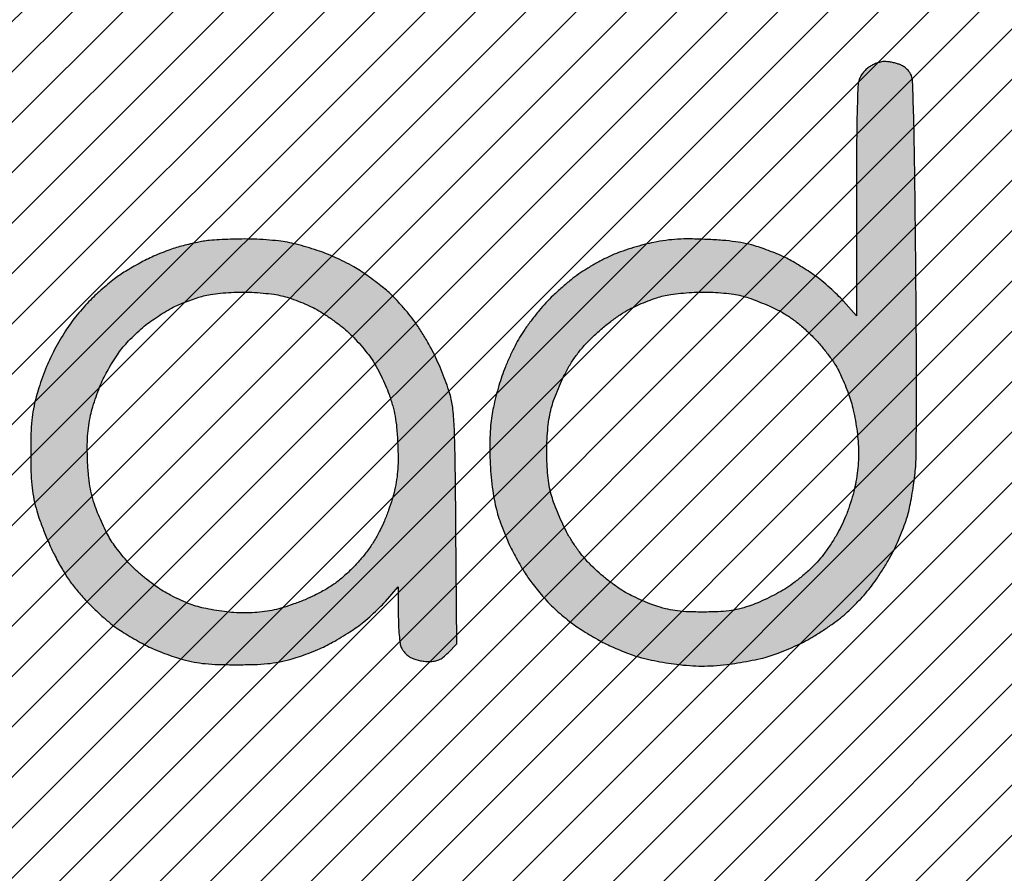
# Model space of a CAD drawing. Header units: inches. Extents: x -2078 to 109126, y -964 to 6385.
# Tile 16 of 256: x -2033.78 to -2023.41, y 562.51 to 571.49. Entities that reach past the tile are written whole.
import ezdxf

# ---------------------------------------------------------------- set-up
doc = ezdxf.new("R2010")
doc.units = ezdxf.units.IN
doc.header["$MEASUREMENT"] = 0
doc.layers.add('A-HATCH', color=9, linetype='Continuous')

# ---------------------------------------------------------------- blocks, each defined once
blk = doc.blocks.new('Jay Cad Logo - CAD Format')
at = {"true_color": 0x231f1f}
h = blk.add_hatch(color=250, dxfattribs=at)
h.dxf.hatch_style = 1
h.paths.add_polyline_path([(46.768, -62.638, 0.000695), (46.732, -59.39, 0.003678), (46.698, -57.614, 0.002801), (46.659, -56.443, 0.109539), (46.594, -56.193, 0.06673), (46.527, -56.097, 0.072009), (46.322, -55.928, 0.062165), (46.187, -55.867, 0.026369), (45.956, -55.81, 0.015533), (45.825, -55.789, 0.032046), (45.721, -55.783, 0.057895), (45.612, -55.795, 0.047113), (45.354, -55.882, 0.031669), (45.237, -55.944, 0.05793), (45.113, -56.041, 0.062961), (44.933, -56.262, 0.055145), (44.878, -56.379, 0.074985), (44.832, -56.624, 0.003282), (44.804, -57.545, 0.004208), (44.787, -58.725, 0.001524), (44.782, -60.465), (44.782, -64.276), (44.351, -63.792, 0.017544), (44.148, -63.58, 0.01051), (43.893, -63.342, 0.010517), (43.63, -63.116, 0.01797), (43.399, -62.94, 0.009375), (43.169, -62.783, 0.006825), (42.907, -62.616, 0.006872), (42.654, -62.466, 0.01506), (42.454, -62.358, 0.015315), (42.251, -62.264, 0.007225), (41.985, -62.155, 0.007243), (41.698, -62.047, 0.010083), (41.44, -61.96, 0.023254), (41.108, -61.872, 0.01797), (40.738, -61.807, 0.015248), (40.308, -61.76, 0.008793), (39.788, -61.728, 0.00807), (39.234, -61.712, 0.016707), (38.801, -61.722, 0.019473), (38.415, -61.759, 0.016567), (38.011, -61.826, 0.014072), (37.693, -61.9, 0.008977), (37.327, -62.003, 0.009019), (36.971, -62.117, 0.016589), (36.686, -62.224, 0.018023), (36.412, -62.35, 0.010108), (36.089, -62.521, 0.010158), (35.767, -62.709, 0.016329), (35.501, -62.883, 0.017268), (35.244, -63.077, 0.009582), (34.942, -63.332, 0.009556), (34.645, -63.603, 0.015181), (34.402, -63.847, 0.01564), (34.176, -64.104, 0.010049), (33.927, -64.419, 0.00994), (33.698, -64.734, 0.018291), (33.525, -65.003, 0.016855), (33.372, -65.281, 0.009443), (33.205, -65.626, 0.009552), (33.048, -65.986, 0.015347), (32.931, -66.296, 0.012457), (32.832, -66.608, 0.008126), (32.733, -66.974, 0.008174), (32.648, -67.333, 0.015435), (32.593, -67.626, 0.020316), (32.556, -67.949, 0.010418), (32.534, -68.354, 0.009956), (32.529, -68.797, 0.010308), (32.542, -69.234, 0.011133), (32.574, -69.678, 0.011698), (32.625, -70.114, 0.012432), (32.691, -70.511, 0.021585), (32.769, -70.837, 0.014795), (32.859, -71.12, 0.008741), (32.981, -71.453, 0.008742), (33.116, -71.782, 0.014813), (33.241, -72.051, 0.008236), (33.373, -72.304, 0.006056), (33.528, -72.58, 0.006121), (33.68, -72.837, 0.01354), (33.804, -73.029, 0.01334), (33.934, -73.209, 0.006858), (34.107, -73.427, 0.006829), (34.291, -73.647, 0.010237), (34.457, -73.834, 0.017279), (34.641, -74.018, 0.009452), (34.878, -74.231, 0.00941), (35.127, -74.439, 0.01479), (35.349, -74.606, 0.01121), (35.581, -74.763, 0.007125), (35.861, -74.938, 0.006984), (36.135, -75.098, 0.012833), (36.367, -75.222, 0.011286), (36.6, -75.333, 0.006818), (36.882, -75.453, 0.006827), (37.164, -75.566, 0.011891), (37.402, -75.65, 0.021136), (37.662, -75.723, 0.008629), (38.019, -75.802, 0.008565), (38.408, -75.873, 0.010817), (38.769, -75.925, 0.011436), (39.219, -75.969, 0.017656), (39.61, -75.984, 0.017728), (40, -75.972, 0.011646), (40.447, -75.932, 0.011068), (40.809, -75.882, 0.008142), (41.209, -75.812, 0.008226), (41.585, -75.733, 0.018104), (41.869, -75.658, 0.017211), (42.138, -75.566, 0.009027), (42.467, -75.434, 0.008986), (42.801, -75.285, 0.013617), (43.084, -75.144, 0.013856), (43.363, -74.985, 0.008407), (43.685, -74.781, 0.008419), (43.998, -74.569, 0.014667), (44.249, -74.381, 0.019903), (44.489, -74.174, 0.010909), (44.766, -73.903, 0.010858), (45.036, -73.615, 0.017015), (45.254, -73.355, 0.016813), (45.457, -73.077, 0.009948), (45.681, -72.733, 0.009947), (45.892, -72.379, 0.016815), (46.052, -72.074, 0.011338), (46.188, -71.776, 0.008644), (46.324, -71.442, 0.008735), (46.44, -71.126, 0.020189), (46.514, -70.883, 0.014176), (46.571, -70.635, 0.006056), (46.633, -70.301, 0.005989), (46.692, -69.943, 0.007835), (46.736, -69.614, 0.025976), (46.776, -69.012, 0.002407), (46.79, -67.518, 0.002514), (46.789, -65.469, 0.000976)])
h.paths.add_polyline_path([(44.016, -65.823, -0.030986), (44.161, -66.061, -0.015418), (44.276, -66.298, -0.008664), (44.402, -66.593, -0.008582), (44.519, -66.894, -0.013862), (44.607, -67.155, -0.020272), (44.679, -67.432, -0.010451), (44.748, -67.783, -0.010371), (44.805, -68.148, -0.01544), (44.838, -68.469, -0.014732), (44.853, -68.845, -0.018347), (44.845, -69.194, -0.018341), (44.81, -69.542, -0.01472), (44.749, -69.913, -0.019458), (44.67, -70.248, -0.013592), (44.555, -70.62, -0.01344), (44.421, -70.985, -0.018482), (44.279, -71.306, -0.020274), (44.115, -71.609, -0.013925), (43.907, -71.94, -0.014001), (43.683, -72.254, -0.022356), (43.473, -72.508, -0.022165), (43.247, -72.737, -0.013065), (42.958, -72.99, -0.013057), (42.656, -73.229, -0.021732), (42.388, -73.411, -0.016745), (42.112, -73.57, -0.010952), (41.785, -73.734, -0.011129), (41.457, -73.882, -0.020886), (41.187, -73.983, -0.020544), (40.846, -74.079, -0.026408), (40.525, -74.138, -0.02204), (40.158, -74.169, -0.009292), (39.664, -74.18, -0.009272), (39.17, -74.172, -0.021684), (38.802, -74.144, -0.025958), (38.481, -74.088, -0.020572), (38.141, -73.995, -0.017935), (37.875, -73.9, -0.010505), (37.563, -73.769, -0.010498), (37.257, -73.624, -0.017537), (37.006, -73.488, -0.02213), (36.761, -73.328, -0.011669), (36.468, -73.108, -0.011474), (36.181, -72.871, -0.017345), (35.942, -72.649, -0.020507), (35.697, -72.384, -0.018465), (35.466, -72.092, -0.018378), (35.256, -71.782, -0.019839), (35.075, -71.464, -0.013392), (34.932, -71.169, -0.00959), (34.787, -70.834, -0.009759), (34.661, -70.507, -0.020567), (34.58, -70.249, -0.024089), (34.514, -69.953, -0.016867), (34.468, -69.614, -0.015108), (34.441, -69.234, -0.011045), (34.432, -68.811, -0.011403), (34.443, -68.397, -0.013866), (34.472, -68.01, -0.015171), (34.519, -67.664, -0.024336), (34.582, -67.372, -0.020693), (34.662, -67.115, -0.009967), (34.786, -66.792, -0.009814), (34.927, -66.46, -0.013869), (35.068, -66.17, -0.020393), (35.261, -65.832, -0.024465), (35.471, -65.532, -0.023067), (35.72, -65.239, -0.0151), (36.031, -64.925, -0.016246), (36.331, -64.659, -0.015751), (36.649, -64.41, -0.016448), (36.965, -64.194, -0.02487), (37.254, -64.03, -0.014088), (37.518, -63.906, -0.010263), (37.818, -63.783, -0.010404), (38.107, -63.678, -0.022414), (38.334, -63.612, -0.025542), (38.576, -63.567, -0.009939), (38.913, -63.527, -0.009806), (39.28, -63.499, -0.012004), (39.625, -63.488, -0.013208), (39.98, -63.494, -0.012004), (40.346, -63.519, -0.012473), (40.681, -63.559, -0.026737), (40.936, -63.609, -0.020186), (41.174, -63.68, -0.009319), (41.477, -63.79, -0.009212), (41.793, -63.918, -0.012637), (42.071, -64.045, -0.021797), (42.395, -64.222, -0.023914), (42.694, -64.421, -0.022417), (42.987, -64.659, -0.015421), (43.298, -64.953, -0.016755), (43.548, -65.222, -0.013408), (43.798, -65.527, -0.013681)], flags=16)
h.paths.add_polyline_path([(31.371, -69.154, 0.007291), (31.342, -68.065, 0.014644), (31.294, -67.401, 0.042529), (31.21, -66.949, 0.01642), (31.128, -66.688, 0.007373), (31.004, -66.35, 0.007286), (30.863, -65.996, 0.009838), (30.724, -65.681, 0.016752), (30.563, -65.361, 0.0102), (30.353, -64.995, 0.010218), (30.129, -64.64, 0.017768), (29.927, -64.356, 0.012685), (29.721, -64.1, 0.009889), (29.484, -63.832, 0.010021), (29.254, -63.592, 0.023849), (29.071, -63.425, 0.008396), (28.886, -63.278, 0.004471), (28.658, -63.104, 0.004557), (28.416, -62.927, 0.007067), (28.207, -62.782, 0.021007), (27.978, -62.642, 0.010253), (27.677, -62.481, 0.010188), (27.355, -62.327, 0.014519), (27.064, -62.204, 0.012886), (26.761, -62.096, 0.00834), (26.405, -61.985, 0.008333), (26.054, -61.889, 0.015579), (25.766, -61.824, 0.020331), (25.463, -61.779, 0.00899), (25.059, -61.742, 0.008882), (24.629, -61.719, 0.011821), (24.238, -61.714, 0.006111), (23.864, -61.723, 0.005891), (23.484, -61.741, 0.00582), (23.151, -61.764, 0.029906), (22.855, -61.805, 0.007511), (22.519, -61.88, 0.005247), (22.273, -61.94, 0.0075), (22.057, -62, 0.015809), (21.833, -62.072, 0.008464), (21.563, -62.175, 0.008493), (21.288, -62.29, 0.013125), (21.056, -62.4, 0.008719), (20.832, -62.517, 0.006003), (20.583, -62.658, 0.006052), (20.346, -62.799, 0.012266), (20.163, -62.917, 0.015349), (19.985, -63.047, 0.007048), (19.761, -63.226, 0.006974), (19.53, -63.421, 0.009567), (19.328, -63.604, 0.015578), (19.128, -63.804, 0.009096), (18.899, -64.057, 0.00909), (18.68, -64.318, 0.015206), (18.506, -64.546, 0.015027), (18.343, -64.788, 0.008257), (18.159, -65.094, 0.008225), (17.981, -65.411, 0.013016), (17.841, -65.688, 0.014344), (17.714, -65.977, 0.008404), (17.578, -66.33, 0.0084), (17.453, -66.687, 0.014129), (17.362, -66.992, 0.018937), (17.272, -67.389, 0.022169), (17.218, -67.771, 0.017534), (17.19, -68.223, 0.006733), (17.181, -68.855, 0.006773), (17.19, -69.478, 0.017016), (17.218, -69.933, 0.021367), (17.271, -70.319, 0.019053), (17.359, -70.714, 0.020793), (17.458, -71.035, 0.009346), (17.613, -71.448, 0.009234), (17.793, -71.878, 0.012421), (17.972, -72.261, 0.013478), (18.211, -72.707, 0.020496), (18.444, -73.079, 0.021327), (18.699, -73.42, 0.016489), (19.004, -73.769, 0.012316), (19.267, -74.037, 0.00974), (19.564, -74.315, 0.009847), (19.85, -74.561, 0.023998), (20.072, -74.728, 0.010596), (20.292, -74.87, 0.005975), (20.564, -75.034, 0.005963), (20.842, -75.192, 0.009718), (21.082, -75.319, 0.017297), (21.334, -75.436, 0.009407), (21.652, -75.562, 0.009363), (21.98, -75.678, 0.014655), (22.267, -75.765, 0.020095), (22.643, -75.851, 0.021571), (23.016, -75.904, 0.017241), (23.457, -75.932, 0.007133), (24.055, -75.94, 0.007133), (24.653, -75.932, 0.017241), (25.094, -75.904, 0.021571), (25.467, -75.851, 0.020107), (25.844, -75.765, 0.014458), (26.13, -75.679, 0.009251), (26.458, -75.562, 0.009294), (26.776, -75.437, 0.017112), (27.028, -75.321, 0.012525), (27.272, -75.191, 0.006956), (27.557, -75.024, 0.007136), (27.848, -74.843, 0.011439), (28.086, -74.682, 0.018466), (28.316, -74.506, 0.010769), (28.58, -74.278, 0.010758), (28.834, -74.039, 0.017872), (29.036, -73.825), (29.467, -73.337), (29.468, -74.242, 0.009584), (29.476, -74.615, 0.012704), (29.498, -74.953, 0.012176), (29.53, -75.23, 0.072213), (29.57, -75.37, 0.055462), (29.628, -75.466, 0.063358), (29.808, -75.65, 0.04787), (29.905, -75.712, 0.046251), (30.019, -75.758, 0.022221), (30.172, -75.797, 0.02182), (30.337, -75.824, 0.029065), (30.489, -75.832, 0.03537), (30.682, -75.819, 0.071508), (30.829, -75.776, 0.064888), (30.966, -75.691, 0.024815), (31.133, -75.539), (31.426, -75.246), (31.394, -71.373, 0.001055)])
h.paths.add_polyline_path([(19.161, -69.976, -0.020188), (19.113, -69.602, -0.010884), (19.082, -69.136, -0.010279), (19.072, -68.681, -0.01713), (19.084, -68.298, -0.019284), (19.12, -67.949, -0.019027), (19.183, -67.606, -0.018059), (19.257, -67.322, -0.010679), (19.365, -66.988, -0.010678), (19.486, -66.66, -0.018005), (19.604, -66.391, -0.015453), (19.737, -66.136, -0.0102), (19.904, -65.852, -0.010334), (20.078, -65.581, -0.019648), (20.231, -65.372, -0.021468), (20.4, -65.177, -0.011306), (20.625, -64.949, -0.011226), (20.867, -64.725, -0.016979), (21.088, -64.543, -0.014192), (21.317, -64.377, -0.010203), (21.58, -64.205, -0.010362), (21.838, -64.051, -0.021923), (22.045, -63.945, -0.01296), (22.249, -63.858, -0.007734), (22.496, -63.765, -0.00774), (22.745, -63.679, -0.01328), (22.955, -63.617, -0.029144), (23.189, -63.569, -0.011064), (23.52, -63.527, -0.010911), (23.882, -63.498, -0.013107), (24.224, -63.488, -0.01373), (24.572, -63.495, -0.010474), (24.951, -63.522, -0.010614), (25.305, -63.562, -0.024466), (25.57, -63.611, -0.0222), (25.817, -63.681, -0.011751), (26.121, -63.79, -0.011575), (26.424, -63.915, -0.017508), (26.683, -64.04, -0.020574), (26.939, -64.188, -0.01176), (27.237, -64.387, -0.011662), (27.527, -64.601, -0.01895), (27.762, -64.798, -0.01724), (27.979, -65.009, -0.011436), (28.214, -65.264, -0.011518), (28.431, -65.524, -0.021919), (28.591, -65.743, -0.022165), (28.733, -65.978, -0.011151), (28.892, -66.287, -0.011007), (29.042, -66.612, -0.016033), (29.159, -66.907, -0.017193), (29.282, -67.291, -0.025052), (29.362, -67.637, -0.022155), (29.413, -68.02, -0.010093), (29.447, -68.523, -0.009416), (29.461, -69.01, -0.018164), (29.451, -69.4, -0.020829), (29.414, -69.75, -0.018203), (29.347, -70.113, -0.021214), (29.268, -70.41, -0.011384), (29.146, -70.77, -0.011315), (29.004, -71.133, -0.01738), (28.864, -71.439, -0.019617), (28.678, -71.777, -0.021091), (28.47, -72.091, -0.020644), (28.232, -72.393, -0.017257), (27.956, -72.693, -0.016727), (27.647, -72.986, -0.024651), (27.354, -73.221, -0.024841), (27.042, -73.424, -0.017358), (26.672, -73.622, -0.016645), (26.353, -73.767, -0.011448), (25.982, -73.91, -0.011551), (25.618, -74.032, -0.022971), (25.324, -74.108, -0.017791), (24.998, -74.165, -0.01783), (24.669, -74.198, -0.017301), (24.329, -74.209, -0.014735), (23.97, -74.197, -0.015696), (23.655, -74.167, -0.010904), (23.301, -74.114, -0.01101), (22.963, -74.049, -0.022223), (22.7, -73.979, -0.020265), (22.45, -73.89, -0.011238), (22.153, -73.762, -0.011193), (21.857, -73.619, -0.017702), (21.611, -73.482, -0.019756), (21.37, -73.323, -0.011134), (21.091, -73.113, -0.0111), (20.818, -72.888, -0.017837), (20.597, -72.683, -0.016207), (20.394, -72.468, -0.011148), (20.179, -72.213, -0.01132), (19.982, -71.956, -0.022549), (19.84, -71.744, -0.018536), (19.717, -71.521, -0.009404), (19.578, -71.233, -0.009329), (19.445, -70.929, -0.013743), (19.341, -70.658, -0.019816), (19.234, -70.313, -0.022841)], flags=16)
h.paths.add_polyline_path([(-8.431, -62.611, -0.103461), (-8.486, -62.874, -0.000711), (-9.419, -64.997, -0.0022), (-10.656, -67.77, -0.000724), (-12.5, -71.839, -0.000088), (-14.075, -75.3, -0.000134), (-15.446, -78.309, -0.000045), (-16.631, -80.907, -0.00373), (-16.816, -81.304, -0.019268), (-17.012, -81.663, -0.128725), (-17.196, -81.85, -0.055034), (-17.361, -81.925, -0.032918), (-17.534, -81.969, -0.095311), (-17.783, -81.968, -0.061467), (-18.026, -81.889, -0.02227), (-18.173, -81.81, -0.019766), (-18.296, -81.73, -0.034363), (-18.389, -81.653, -0.052777), (-18.48, -81.548, -0.064282), (-18.54, -81.433, -0.056718), (-18.573, -81.295, -0.030606), (-18.583, -81.12, -0.084746), (-18.534, -80.832, -0.011168), (-18.315, -80.249, -0.008501), (-17.945, -79.375, -0.002054), (-17.303, -77.942, 0.001066), (-16.812, -76.85, 0.001704), (-16.398, -75.917, 0.000305), (-16.036, -75.091, 0.095633), (-16.02, -75.021, 0.119181), (-16.035, -74.95, 0.000084), (-16.867, -73.197, 0.000983), (-17.8, -71.244, 0.000601), (-18.908, -68.942, -0.000933), (-20.34, -65.962, -0.003959), (-21.174, -64.181, -0.002828), (-21.735, -62.94, -0.105112), (-21.798, -62.642, -0.030067), (-21.79, -62.512, -0.028422), (-21.767, -62.382, -0.045815), (-21.709, -62.21, -0.026148), (-21.556, -62.065, -0.024087), (-21.389, -61.936, -0.060184), (-21.275, -61.875, -0.049669), (-21.028, -61.806, -0.07984), (-20.74, -61.796, -0.056942), (-20.564, -61.837, -0.046837), (-20.436, -61.897, -0.047889), (-20.323, -61.979, -0.094509), (-20.176, -62.169, -0.001686), (-19.593, -63.324, -0.003685), (-18.872, -64.792, -0.00164), (-17.941, -66.738, -0.000063), (-17.089, -68.537, -0.000083), (-16.301, -70.2, -0.000061), (-15.645, -71.587, -0.000772), (-15.398, -72.11), (-15.021, -72.914), (-12.59, -67.555, -0.001497), (-11.644, -65.486, -0.002334), (-10.815, -63.71, -0.00065), (-10.085, -62.169, -0.080794), (-9.963, -61.992, -0.059489), (-9.829, -61.883, -0.094102), (-9.616, -61.801, -0.044292), (-9.474, -61.789, -0.027728), (-9.349, -61.796, -0.021466), (-9.213, -61.817, -0.03581), (-9.011, -61.872, -0.033366), (-8.73, -62.062, -0.022377), (-8.618, -62.156, -0.153306), (-8.45, -62.446, -0.05528)])
h.paths.add_polyline_path([(-21.848, -69.328, 0.006727), (-21.88, -68.25, 0.011414), (-21.925, -67.563, 0.040956), (-22, -67.13, 0.010654), (-22.07, -66.883, 0.005919), (-22.164, -66.585, 0.005902), (-22.267, -66.286, 0.009483), (-22.362, -66.034, 0.011211), (-22.469, -65.784, 0.006673), (-22.606, -65.491, 0.006676), (-22.751, -65.202, 0.011454), (-22.881, -64.966, 0.03184), (-23.047, -64.717, 0.010986), (-23.316, -64.38, 0.010864), (-23.631, -64.019, 0.012392), (-23.947, -63.689, 0.010705), (-24.37, -63.287, 0.023162), (-24.716, -63, 0.025799), (-25.062, -62.766, 0.017012), (-25.482, -62.531, 0.012296), (-25.82, -62.367, 0.008787), (-26.207, -62.2, 0.00888), (-26.581, -62.053, 0.018738), (-26.877, -61.956, 0.021996), (-27.246, -61.867, 0.019412), (-27.638, -61.806, 0.015352), (-28.109, -61.767, 0.006739), (-28.735, -61.742, 0.006761), (-29.314, -61.734, 0.011624), (-29.796, -61.746, 0.013922), (-30.194, -61.776, 0.026363), (-30.512, -61.825, 0.013204), (-30.765, -61.886, 0.007095), (-31.074, -61.973, 0.00706), (-31.387, -62.071, 0.010988), (-31.653, -62.165, 0.016876), (-31.923, -62.278, 0.00905), (-32.247, -62.433, 0.009045), (-32.574, -62.605, 0.013979), (-32.849, -62.766, 0.016436), (-33.117, -62.945, 0.009864), (-33.424, -63.175, 0.009873), (-33.72, -63.415, 0.016943), (-33.956, -63.629, 0.015382), (-34.174, -63.854, 0.009593), (-34.417, -64.131, 0.009623), (-34.646, -64.413, 0.017196), (-34.822, -64.655, 0.013137), (-34.981, -64.905, 0.007642), (-35.16, -65.213, 0.007638), (-35.33, -65.527, 0.01278), (-35.462, -65.797, 0.012728), (-35.579, -66.071, 0.007964), (-35.702, -66.397, 0.007992), (-35.813, -66.722, 0.014404), (-35.893, -66.992, 0.024114), (-35.967, -67.344, 0.019236), (-36.015, -67.73, 0.014725), (-36.04, -68.207, 0.006107), (-36.048, -68.853, 0.006221), (-36.04, -69.491, 0.01413), (-36.015, -69.972, 0.018191), (-35.968, -70.364, 0.024214), (-35.896, -70.714, 0.022275), (-35.809, -71, 0.009092), (-35.667, -71.381, 0.008976), (-35.498, -71.785, 0.011324), (-35.328, -72.152, 0.014012), (-35.136, -72.516, 0.01021), (-34.903, -72.91, 0.010328), (-34.667, -73.274, 0.022249), (-34.467, -73.542, 0.019305), (-34.254, -73.783, 0.010947), (-33.98, -74.058, 0.010918), (-33.69, -74.324, 0.017642), (-33.432, -74.536, 0.013856), (-33.162, -74.73, 0.008955), (-32.838, -74.941, 0.008932), (-32.517, -75.134, 0.01665), (-32.247, -75.278, 0.015261), (-31.971, -75.403, 0.008519), (-31.632, -75.538, 0.008639), (-31.28, -75.665, 0.013862), (-30.977, -75.759, 0.018272), (-30.585, -75.853, 0.023106), (-30.215, -75.91, 0.018852), (-29.788, -75.939, 0.007514), (-29.2, -75.949, 0.007864), (-28.656, -75.941, 0.014923), (-28.217, -75.914, 0.018045), (-27.846, -75.867, 0.023049), (-27.509, -75.796, 0.012577), (-27.244, -75.72, 0.007781), (-26.937, -75.618, 0.007803), (-26.636, -75.508, 0.013905), (-26.393, -75.406, 0.012042), (-26.163, -75.296, 0.007966), (-25.903, -75.159, 0.007984), (-25.656, -75.018, 0.015332), (-25.462, -74.895, 0.006967), (-25.285, -74.771, 0.004876), (-25.087, -74.625, 0.004868), (-24.902, -74.484, 0.010085), (-24.759, -74.368, 0.015983), (-24.623, -74.245, 0.007754), (-24.457, -74.079, 0.007681), (-24.289, -73.902, 0.010973), (-24.146, -73.739), (-23.829, -73.361), (-23.829, -74.176, 0.010876), (-23.821, -74.535, 0.015884), (-23.797, -74.849, 0.01773), (-23.76, -75.106, 0.054512), (-23.711, -75.274, 0.046143), (-23.63, -75.426, 0.047312), (-23.48, -75.621, 0.052471), (-23.396, -75.695, 0.065258), (-23.291, -75.749, 0.03012), (-23.143, -75.793, 0.028443), (-22.975, -75.823, 0.050847), (-22.679, -75.827, 0.056391), (-22.455, -75.79, 0.045951), (-22.315, -75.736, 0.05178), (-22.192, -75.659, 0.053668), (-22.101, -75.569, 0.029552), (-22.008, -75.443, 0.029118), (-21.929, -75.302, 0.041049), (-21.876, -75.167, 0.065145), (-21.832, -74.892, 0.004189), (-21.813, -74.075, 0.004728), (-21.808, -72.932, 0.001581), (-21.821, -71.26, 0.00133)])
h.paths.add_polyline_path([(-24.481, -71.642, -0.024151), (-24.621, -71.876, -0.022175), (-24.781, -72.095, -0.010669), (-25.004, -72.362, -0.010522), (-25.249, -72.631, -0.014819), (-25.479, -72.86, -0.020418), (-25.738, -73.083, -0.015032), (-26.042, -73.309, -0.01517), (-26.354, -73.513, -0.023068), (-26.638, -73.67, -0.018634), (-26.92, -73.796, -0.011567), (-27.26, -73.924, -0.011601), (-27.602, -74.035, -0.020469), (-27.889, -74.108, -0.017876), (-28.216, -74.165, -0.017759), (-28.547, -74.198, -0.017185), (-28.889, -74.209, -0.014494), (-29.252, -74.197, -0.017106), (-29.599, -74.164, -0.0148), (-29.959, -74.107, -0.01504), (-30.312, -74.028, -0.018811), (-30.633, -73.934, -0.015732), (-30.916, -73.828, -0.011128), (-31.228, -73.693, -0.011252), (-31.52, -73.551, -0.023188), (-31.74, -73.424, -0.011526), (-31.939, -73.29, -0.007593), (-32.162, -73.128, -0.007652), (-32.374, -72.963, -0.014633), (-32.538, -72.823, -0.026204), (-32.696, -72.664, -0.011123), (-32.892, -72.436, -0.01094), (-33.091, -72.182, -0.014087), (-33.262, -71.94, -0.015661), (-33.423, -71.681, -0.010404), (-33.591, -71.375, -0.010505), (-33.743, -71.07, -0.020114), (-33.849, -70.818, -0.020402), (-33.936, -70.557, -0.010169), (-34.025, -70.22, -0.010077), (-34.103, -69.866, -0.014616), (-34.156, -69.551, -0.012942), (-34.201, -69.162, -0.022189), (-34.215, -68.836, -0.022405), (-34.2, -68.512, -0.013504), (-34.154, -68.13, -0.013332), (-34.101, -67.822, -0.009216), (-34.025, -67.477, -0.009339), (-33.939, -67.148, -0.018879), (-33.858, -66.893, -0.014935), (-33.763, -66.654, -0.008998), (-33.637, -66.376, -0.00901), (-33.501, -66.105, -0.015562), (-33.378, -65.884, -0.026877), (-33.23, -65.666, -0.012319), (-33.015, -65.397, -0.012161), (-32.774, -65.124, -0.01643), (-32.542, -64.89, -0.019749), (-32.287, -64.667, -0.012693), (-31.976, -64.429, -0.012758), (-31.659, -64.211, -0.023296), (-31.387, -64.052, -0.014665), (-31.12, -63.921, -0.01066), (-30.815, -63.791, -0.010783), (-30.521, -63.68, -0.023095), (-30.288, -63.61, -0.028347), (-30.005, -63.555, -0.017668), (-29.668, -63.522, -0.014692), (-29.265, -63.509, -0.008351), (-28.778, -63.515, -0.008279), (-28.256, -63.539, -0.019213), (-27.867, -63.578, -0.024299), (-27.544, -63.64, -0.025956), (-27.236, -63.731, -0.019587), (-26.998, -63.827, -0.010853), (-26.714, -63.96, -0.010811), (-26.432, -64.108, -0.017132), (-26.198, -64.248, -0.015061), (-25.975, -64.402, -0.00974), (-25.726, -64.593, -0.009828), (-25.489, -64.789, -0.018262), (-25.307, -64.959, -0.018591), (-25.137, -65.142, -0.009808), (-24.938, -65.382, -0.009718), (-24.745, -65.635, -0.014791), (-24.588, -65.863, -0.022215), (-24.442, -66.112, -0.011756), (-24.282, -66.433, -0.011676), (-24.134, -66.77, -0.017687), (-24.023, -67.07, -0.016505), (-23.9, -67.485, -0.031908), (-23.835, -67.824, -0.02496), (-23.804, -68.22, -0.006624), (-23.795, -68.853, -0.006343), (-23.803, -69.51, -0.028415), (-23.835, -69.894, -0.035791), (-23.906, -70.228, -0.014273), (-24.049, -70.676, -0.015301), (-24.17, -70.987, -0.011134), (-24.322, -71.326, -0.011268)], flags=16)
at = {"color": 7, "linetype": 'ByBlock'}
for points in [[(45.721, -55.783, 0.054672), (45.618, -55.794, 0.025433), (45.488, -55.83, 0.024833), (45.354, -55.882, 0.031673), (45.237, -55.944, 0.049825), (45.129, -56.025, 0.033439), (45.023, -56.138, 0.033659), (44.933, -56.262, 0.055146), (44.878, -56.379, 0.074983), (44.832, -56.624, 0.003162), (44.805, -57.511, 0.004328), (44.787, -58.725, 0.001524), (44.782, -60.465), (44.782, -64.276), (44.351, -63.792, 0.017544), (44.148, -63.58, 0.01051), (43.893, -63.342, 0.010518), (43.63, -63.116, 0.017969), (43.399, -62.94, 0.009374), (43.169, -62.783, 0.006812), (42.907, -62.617, 0.006886), (42.654, -62.466, 0.014961), (42.456, -62.358, 0.015414), (42.251, -62.264, 0.007273), (41.983, -62.154, 0.007199), (41.698, -62.047, 0.010081), (41.44, -61.96, 0.023255), (41.108, -61.872, 0.017969), (40.738, -61.807, 0.015249), (40.308, -61.76, 0.008793), (39.788, -61.728, 0.00807), (39.234, -61.712, 0.016709), (38.801, -61.722, 0.019473), (38.415, -61.759, 0.016567), (38.011, -61.826, 0.014072), (37.693, -61.9, 0.008977), (37.327, -62.003, 0.009019), (36.971, -62.117, 0.016561), (36.687, -62.224, 0.018053), (36.412, -62.35, 0.010149), (36.088, -62.522, 0.010118), (35.767, -62.709, 0.01627), (35.502, -62.882, 0.017327), (35.244, -63.077, 0.009588), (34.942, -63.332, 0.009551), (34.645, -63.603, 0.015164), (34.403, -63.846, 0.015657), (34.176, -64.104, 0.009973), (33.929, -64.417, 0.010018), (33.698, -64.734, 0.018302), (33.525, -65.003, 0.016844), (33.372, -65.281, 0.009511), (33.204, -65.629, 0.009485), (33.048, -65.986, 0.015347), (32.931, -66.296, 0.012457), (32.832, -66.608, 0.008126), (32.733, -66.974, 0.008174), (32.648, -67.333, 0.015435), (32.593, -67.626, 0.020316), (32.556, -67.948, 0.010434), (32.534, -68.354, 0.009942), (32.529, -68.797, 0.0103), (32.542, -69.234, 0.011142), (32.574, -69.678, 0.011692), (32.625, -70.114, 0.012439), (32.691, -70.511, 0.021584), (32.769, -70.837, 0.014794), (32.859, -71.12, 0.008741), (32.981, -71.453, 0.008742), (33.116, -71.782, 0.014812), (33.241, -72.051, 0.008237), (33.373, -72.304, 0.006055), (33.528, -72.58, 0.006121), (33.68, -72.837, 0.01354), (33.804, -73.029, 0.01334), (33.934, -73.209, 0.006867), (34.107, -73.427, 0.00682), (34.291, -73.647, 0.010237), (34.457, -73.834, 0.01728), (34.641, -74.018, 0.009452), (34.878, -74.231, 0.00941), (35.127, -74.439, 0.014791), (35.349, -74.606, 0.011208), (35.581, -74.763, 0.007043), (35.858, -74.936, 0.007068), (36.135, -75.098, 0.012833), (36.367, -75.222, 0.011288), (36.601, -75.333, 0.006817), (36.882, -75.453, 0.006827), (37.164, -75.566, 0.011889), (37.402, -75.65, 0.021137), (37.662, -75.723, 0.008653), (38.02, -75.802, 0.008543), (38.408, -75.873, 0.010818), (38.769, -75.925, 0.011434), (39.219, -75.969, 0.017657), (39.61, -75.984, 0.017726), (40, -75.972, 0.011647), (40.447, -75.932, 0.011068), (40.809, -75.882, 0.008138), (41.209, -75.812, 0.008231), (41.585, -75.733, 0.018103), (41.869, -75.658, 0.017212), (42.138, -75.566, 0.009034), (42.468, -75.433, 0.008976), (42.8, -75.286, 0.013623), (43.084, -75.144, 0.013858), (43.363, -74.985, 0.008406), (43.685, -74.781, 0.008419), (43.998, -74.569, 0.014667), (44.249, -74.381, 0.019903), (44.489, -74.174, 0.010909), (44.766, -73.903, 0.010858), (45.036, -73.615, 0.017016), (45.254, -73.355, 0.016814), (45.457, -73.077, 0.009947), (45.681, -72.733, 0.009947), (45.892, -72.379, 0.016814), (46.052, -72.074, 0.011339), (46.188, -71.776, 0.008636), (46.324, -71.443, 0.008744), (46.44, -71.126, 0.020196), (46.514, -70.883, 0.014169), (46.571, -70.635, 0.006056), (46.633, -70.301, 0.005987), (46.692, -69.943, 0.007839), (46.736, -69.614, 0.025975), (46.776, -69.012, 0.002407), (46.79, -67.518, 0.002514), (46.789, -65.469, 0.000977), (46.767, -62.635, 0.000694), (46.732, -59.39, 0.003678), (46.698, -57.614, 0.002801), (46.659, -56.443, 0.109537), (46.594, -56.193, 0.063775), (46.53, -56.101, 0.037702), (46.434, -56.008, 0.037134), (46.322, -55.928, 0.051762), (46.21, -55.876, 0.021318), (46.091, -55.84, 0.015336), (45.956, -55.81, 0.015533), (45.825, -55.789, 0.032046)], [(24.238, -61.714, 0.00611), (23.864, -61.723, 0.005882), (23.485, -61.741, 0.005831), (23.151, -61.764, 0.021217), (22.941, -61.791, 0.010912), (22.755, -61.826, 0.005283), (22.518, -61.88, 0.005236), (22.273, -61.94, 0.007504), (22.057, -62, 0.01581), (21.833, -62.072, 0.008501), (21.561, -62.176, 0.008457), (21.288, -62.29, 0.013125), (21.056, -62.4, 0.008719), (20.832, -62.517, 0.006002), (20.583, -62.658, 0.006052), (20.346, -62.799, 0.012266), (20.163, -62.917, 0.015351), (19.985, -63.047, 0.007047), (19.761, -63.226, 0.006971), (19.53, -63.421, 0.009572), (19.328, -63.604, 0.015577), (19.128, -63.804, 0.009096), (18.899, -64.057, 0.00909), (18.68, -64.318, 0.015207), (18.506, -64.546, 0.015027), (18.343, -64.788, 0.008256), (18.159, -65.094, 0.008223), (17.981, -65.41, 0.013019), (17.841, -65.688, 0.014345), (17.714, -65.977, 0.008404), (17.578, -66.33, 0.0084), (17.453, -66.687, 0.014127), (17.362, -66.992, 0.018937), (17.272, -67.389, 0.02217), (17.218, -67.771, 0.017534), (17.19, -68.223, 0.006709), (17.181, -68.853, 0.006798), (17.19, -69.478, 0.017015), (17.218, -69.933, 0.021367), (17.271, -70.319, 0.019055), (17.359, -70.714, 0.020793), (17.458, -71.035, 0.009346), (17.613, -71.448, 0.009234), (17.793, -71.878, 0.012422), (17.972, -72.261, 0.013478), (18.211, -72.707, 0.020488), (18.444, -73.079, 0.021334), (18.699, -73.42, 0.016497), (19.004, -73.769, 0.012308), (19.267, -74.037, 0.009729), (19.564, -74.314, 0.009859), (19.85, -74.561, 0.023998), (20.072, -74.728, 0.010596), (20.292, -74.87, 0.005975), (20.564, -75.034, 0.005962), (20.842, -75.192, 0.009719), (21.082, -75.319, 0.017299), (21.334, -75.436, 0.009406), (21.652, -75.562, 0.009362), (21.98, -75.678, 0.014638), (22.266, -75.765, 0.020115), (22.643, -75.851, 0.021571), (23.016, -75.904, 0.017241), (23.457, -75.932, 0.007133), (24.055, -75.94, 0.007133), (24.653, -75.932, 0.017241), (25.094, -75.904, 0.021571), (25.467, -75.851, 0.020115), (25.844, -75.765, 0.014453), (26.13, -75.679, 0.00925), (26.458, -75.562, 0.009294), (26.776, -75.437, 0.017112), (27.028, -75.321, 0.012525), (27.272, -75.191, 0.007055), (27.561, -75.022, 0.007038), (27.848, -74.843, 0.011435), (28.086, -74.682, 0.018472), (28.316, -74.506, 0.010769), (28.58, -74.278, 0.010758), (28.834, -74.039, 0.017872), (29.036, -73.825), (29.467, -73.337), (29.468, -74.242, 0.009579), (29.476, -74.615, 0.01271), (29.498, -74.953, 0.012176), (29.53, -75.23, 0.072213), (29.57, -75.37, 0.054031), (29.626, -75.463, 0.032478), (29.71, -75.562, 0.032235), (29.808, -75.65, 0.047873), (29.905, -75.712, 0.046251), (30.019, -75.758, 0.022221), (30.172, -75.797, 0.021815), (30.337, -75.824, 0.029073), (30.489, -75.832, 0.03537), (30.682, -75.819, 0.071508), (30.829, -75.776, 0.064888), (30.966, -75.691, 0.024815), (31.133, -75.539), (31.426, -75.246), (31.394, -71.373, 0.001055), (31.371, -69.154, 0.007291), (31.342, -68.065, 0.014644), (31.294, -67.401, 0.042526), (31.21, -66.949, 0.016428), (31.128, -66.688, 0.007371), (31.004, -66.35, 0.007287), (30.863, -65.996, 0.009837), (30.724, -65.681, 0.016752), (30.563, -65.361, 0.0102), (30.353, -64.995, 0.010218), (30.129, -64.64, 0.017769), (29.927, -64.356, 0.012686), (29.721, -64.1, 0.009888), (29.484, -63.832, 0.010021), (29.254, -63.592, 0.02385), (29.071, -63.425, 0.008394), (28.887, -63.278, 0.004525), (28.655, -63.102, 0.004505), (28.416, -62.927, 0.007067), (28.207, -62.782, 0.021007), (27.978, -62.642, 0.010272), (27.676, -62.481, 0.01017), (27.355, -62.327, 0.014519), (27.064, -62.204, 0.012886), (26.761, -62.096, 0.008315), (26.406, -61.985, 0.008359), (26.054, -61.889, 0.01558), (25.766, -61.824, 0.02033), (25.463, -61.779, 0.00899), (25.059, -61.742, 0.008881), (24.629, -61.719, 0.011823)], [(24.224, -63.488, -0.013717), (24.572, -63.495, -0.010474), (24.951, -63.522, -0.010614), (25.305, -63.562, -0.024418), (25.569, -63.611, -0.022249), (25.817, -63.681, -0.011703), (26.12, -63.789, -0.01162), (26.424, -63.915, -0.017518), (26.683, -64.04, -0.020565), (26.939, -64.188, -0.011725), (27.236, -64.387, -0.011695), (27.527, -64.601, -0.01895), (27.762, -64.798, -0.017239), (27.979, -65.009, -0.011436), (28.214, -65.264, -0.011518), (28.431, -65.524, -0.021919), (28.591, -65.743, -0.022166), (28.733, -65.978, -0.011129), (28.892, -66.286, -0.011028), (29.042, -66.612, -0.016033), (29.159, -66.907, -0.017194), (29.282, -67.291, -0.025052), (29.362, -67.637, -0.022155), (29.413, -68.02, -0.010093), (29.447, -68.523, -0.009416), (29.461, -69.01, -0.018164), (29.451, -69.4, -0.02082), (29.414, -69.75, -0.01821), (29.347, -70.113, -0.021215), (29.268, -70.41, -0.011384), (29.146, -70.77, -0.011317), (29.004, -71.133, -0.017377), (28.864, -71.439, -0.019616), (28.678, -71.777, -0.021092), (28.47, -72.091, -0.020643), (28.232, -72.393, -0.017258), (27.956, -72.693, -0.016727), (27.647, -72.986, -0.024651), (27.354, -73.221, -0.02484), (27.042, -73.424, -0.017359), (26.672, -73.622, -0.016644), (26.353, -73.767, -0.011448), (25.982, -73.91, -0.011553), (25.618, -74.032, -0.022966), (25.324, -74.108, -0.017791), (24.998, -74.165, -0.01783), (24.669, -74.198, -0.017301), (24.329, -74.209, -0.014734), (23.97, -74.197, -0.015695), (23.655, -74.167, -0.010905), (23.301, -74.114, -0.011011), (22.963, -74.049, -0.022222), (22.7, -73.979, -0.020264), (22.45, -73.89, -0.011239), (22.153, -73.762, -0.011193), (21.857, -73.619, -0.01771), (21.611, -73.482, -0.019748), (21.37, -73.323, -0.011134), (21.091, -73.113, -0.0111), (20.818, -72.888, -0.017836), (20.597, -72.683, -0.016206), (20.394, -72.468, -0.011181), (20.178, -72.212, -0.011286), (19.982, -71.956, -0.022548), (19.84, -71.744, -0.018535), (19.717, -71.521, -0.009404), (19.578, -71.233, -0.009329), (19.445, -70.929, -0.013751), (19.341, -70.658, -0.019807), (19.234, -70.313, -0.02284), (19.161, -69.976, -0.020189), (19.113, -69.602, -0.010868), (19.082, -69.137, -0.010294), (19.072, -68.681, -0.01713), (19.084, -68.298, -0.019231), (19.12, -67.95, -0.019083), (19.183, -67.606, -0.018055), (19.257, -67.322, -0.010679), (19.365, -66.988, -0.010678), (19.486, -66.66, -0.017999), (19.604, -66.391, -0.015459), (19.737, -66.136, -0.010232), (19.904, -65.851, -0.010302), (20.078, -65.58, -0.019647), (20.231, -65.372, -0.021468), (20.4, -65.177, -0.011306), (20.625, -64.949, -0.011228), (20.867, -64.725, -0.016969), (21.088, -64.543, -0.014198), (21.317, -64.377, -0.010224), (21.58, -64.205, -0.010339), (21.838, -64.051, -0.021923), (22.045, -63.945, -0.01296), (22.249, -63.858, -0.007734), (22.496, -63.765, -0.007739), (22.745, -63.679, -0.013282), (22.955, -63.617, -0.029143), (23.189, -63.569, -0.011064), (23.52, -63.527, -0.010914), (23.882, -63.498, -0.013117)], [(39.625, -63.488, -0.013203), (39.98, -63.494, -0.012009), (40.346, -63.519, -0.012473), (40.681, -63.559, -0.026738), (40.936, -63.609, -0.020184), (41.174, -63.68, -0.009319), (41.477, -63.79, -0.009214), (41.793, -63.918, -0.012634), (42.071, -64.045, -0.021805), (42.396, -64.222, -0.023905), (42.694, -64.421, -0.022417), (42.987, -64.659, -0.015421), (43.298, -64.953, -0.01675), (43.548, -65.222, -0.013412), (43.798, -65.527, -0.013681), (44.016, -65.823, -0.030987), (44.161, -66.061, -0.015417), (44.276, -66.298, -0.008636), (44.402, -66.592, -0.00861), (44.519, -66.894, -0.013863), (44.607, -67.155, -0.020271), (44.679, -67.432, -0.010451), (44.748, -67.783, -0.010371), (44.805, -68.148, -0.01544), (44.838, -68.469, -0.014734), (44.853, -68.845, -0.018346), (44.845, -69.194, -0.018343), (44.81, -69.542, -0.014719), (44.749, -69.913, -0.019457), (44.67, -70.248, -0.013541), (44.556, -70.619, -0.01349), (44.421, -70.985, -0.018493), (44.278, -71.306, -0.020264), (44.115, -71.609, -0.013924), (43.907, -71.94, -0.014001), (43.683, -72.254, -0.022356), (43.473, -72.508, -0.022164), (43.247, -72.737, -0.013065), (42.958, -72.99, -0.013057), (42.656, -73.229, -0.021733), (42.388, -73.411, -0.016744), (42.112, -73.57, -0.011004), (41.784, -73.735, -0.011076), (41.457, -73.882, -0.020886), (41.187, -73.983, -0.020548), (40.846, -74.079, -0.026402), (40.525, -74.138, -0.022039), (40.158, -74.169, -0.009292), (39.664, -74.18, -0.009272), (39.17, -74.172, -0.021685), (38.802, -74.144, -0.025958), (38.481, -74.088, -0.020572), (38.141, -73.995, -0.017933), (37.875, -73.9, -0.010505), (37.563, -73.769, -0.010498), (37.257, -73.624, -0.017537), (37.006, -73.488, -0.02213), (36.761, -73.328, -0.011612), (36.469, -73.109, -0.011529), (36.181, -72.871, -0.017352), (35.942, -72.649, -0.020495), (35.697, -72.384, -0.01847), (35.466, -72.092, -0.01839), (35.256, -71.782, -0.01982), (35.075, -71.464, -0.013397), (34.932, -71.169, -0.00962), (34.787, -70.833, -0.009726), (34.661, -70.507, -0.020596), (34.58, -70.249, -0.024062), (34.514, -69.953, -0.016856), (34.468, -69.614, -0.015117), (34.441, -69.234, -0.011063), (34.432, -68.811, -0.011383), (34.443, -68.397, -0.013869), (34.472, -68.01, -0.015167), (34.519, -67.664, -0.024338), (34.582, -67.372, -0.020692), (34.662, -67.115, -0.009941), (34.785, -66.793, -0.009838), (34.927, -66.46, -0.01387), (35.068, -66.17, -0.020394), (35.261, -65.832, -0.024463), (35.471, -65.532, -0.023066), (35.72, -65.239, -0.015107), (36.032, -64.925, -0.016238), (36.331, -64.659, -0.015751), (36.649, -64.41, -0.016448), (36.965, -64.194, -0.024871), (37.254, -64.03, -0.014087), (37.518, -63.906, -0.010273), (37.818, -63.783, -0.010394), (38.107, -63.678, -0.022415), (38.334, -63.612, -0.025541), (38.576, -63.567, -0.009939), (38.913, -63.527, -0.009809), (39.28, -63.499, -0.012)]]:
    blk.add_lwpolyline(points, format="xyb", close=True, dxfattribs=at)
blk = doc.blocks.new('JC-ANNO-SS')
at = {"layer": 'A-HATCH'}
h = blk.add_hatch(dxfattribs=at)
h.set_pattern_fill('ANSI31', color=256, scale=3)
h.set_pattern_definition([(45, (1667.53672, 0), (-0.26516504, 0.26516504), [])])
h.paths.add_polyline_path([(467.537, 0), (-467.537, 0), (-467.537, -72), (0, -72), (467.537, -72)])
at = {"xscale": 0.3149606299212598, "yscale": 0.3149606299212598, "zscale": 0.3149606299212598}
blk.add_blockref('Jay Cad Logo - CAD Format', (-431.537, -36), dxfattribs=at)

msp = doc.modelspace()

# ---------------------------------------------------------------- block references
msp.add_blockref('JC-ANNO-SS', (-1607.537, 624.621))

doc.saveas('drawing.dxf')
